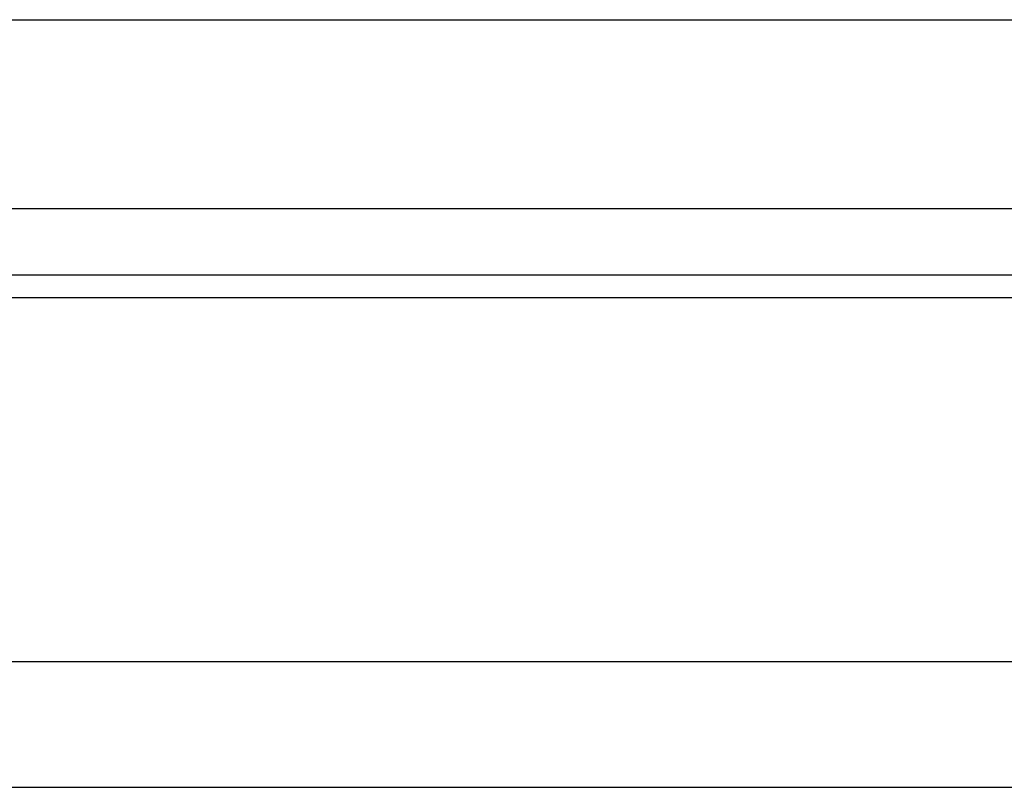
# Model space of a CAD drawing. Header units: millimetres. Extents: x -5 to 272, y 71 to 160.
# Tile 24 of 50: x 195.62 to 203.44, y 89.7 to 95.8. Entities that reach past the tile are written whole.
import ezdxf

# ---------------------------------------------------------------- set-up
doc = ezdxf.new("R2010")
doc.units = ezdxf.units.MM
doc.header["$LTSCALE"] = 0.15
doc.layers.add('OUT', color=3, linetype='CONTINUOUS')

msp = doc.modelspace()

# ---------------------------------------------------------------- linework, layer by layer
at = {"layer": 'OUT', "color": 0, "linetype": 'Continuous'}
msp.add_line((182.9666, 95.7988), (229.6666, 95.7988), dxfattribs=at)
at = {"layer": 'OUT', "color": 0}
for p, q in [((182.9666, 94.2988), (229.6666, 94.2988)), ((140.0366, 93.772), (270.3166, 93.772)), ((140.0318, 93.592), (270.3166, 93.592)), ((139.4687, 90.6988), (270.3166, 90.6988)), ((105.3166, 89.6988), (270.3166, 89.6988))]:
    msp.add_line(p, q, dxfattribs=at)

doc.saveas('drawing.dxf')
